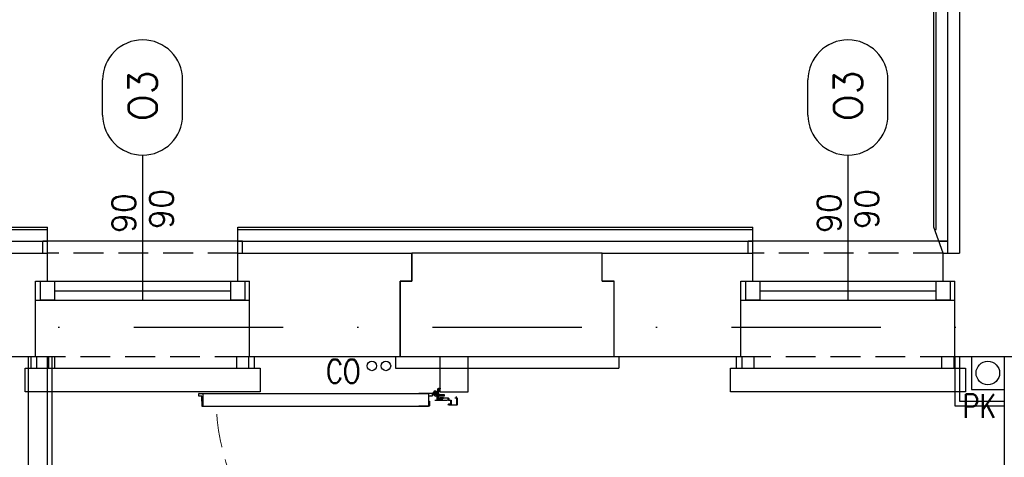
# Model space of a CAD drawing. Header units: millimetres. Extents: x 28600 to 181045, y -399112 to -163690.
# Tile 242 of 256: x 60080 to 60499, y -194396 to -194210. Entities that reach past the tile are written whole.
import ezdxf
from ezdxf.enums import TextEntityAlignment as Align

# ---------------------------------------------------------------- set-up
doc = ezdxf.new("R2010")
doc.units = ezdxf.units.MM
for name, pattern in [('CENTER', [0.6, 0.375, -0.075, 0.075, -0.075]), ('DASHDOT', [25.4, 12.7, -6.35, 0, -6.35]), ('HIDDEN', [9.525, 6.35, -3.175]), ('Hidden Line', [391.222223, 282.222223, -109])]:
    doc.linetypes.add(name, pattern=pattern)
doc.layers.get('0').update_dxf_attribs({"color": 8})
for name, color, linetype in [('!! 0_ Istn-okna', 8, 'Continuous'), ('!! 0_ Istn-sciany', 8, 'Continuous'), ('!! 0_ Istn-widok', 8, 'Continuous'), ('!! 0_Istn-armatura', 8, 'Continuous'), ('!! 0_Istn-cienka', 8, 'Continuous'), ('!! 0_Opis_okna', 8, 'Continuous'), ('!! 1_ tynk zewn  - nowy', 8, 'Continuous'), ('!! 2 ZABUDOWA GK-MDF', 8, 'Continuous'), ('!! 2_ remont Ocieplenie', 8, 'ZIGZAG'), ('!! 2_Drzwi - nowe remont', 8, 'Continuous'), ('!! 2_proj ściany remont', 8, 'Continuous'), ('0-osie-liniA', 8, 'DASHDOT')]:
    doc.layers.add(name, color=color, linetype=linetype)
doc.layers.add('!! 0_Istn-grzejniki', color=8, linetype='Continuous', plot=False)
doc.styles.add('ARCHETYP', font='romans.shx', dxfattribs={"height": 15})
doc.linetypes.add('ZIGZAG', pattern='A,0.00254,-5.08,[131,ltypeshp.shx,S=5.08,R=0,X=-5.08,Y=0],-10.16,[131,ltypeshp.shx,S=5.08,R=180,X=5.08,Y=0],-5.08', length=20.32254)

# ---------------------------------------------------------------- blocks, each defined once
blk = doc.blocks.new('zaw-dr-90-p')
at = {"color": 2, "linetype": 'CENTER', "ltscale": 0.2}
for p, q in [((12, 0), (-12, 0)), ((0, 12), (0, -12)), ((24.5, 24), (31, 24)), ((24.5, 19), (31, 19))]:
    blk.add_line(p, q, dxfattribs=at)
at = {"ltscale": 0.2}
for p, q in [((10, 12), (6.5, 12)), ((10, 0), (10, 6.5))]:
    blk.add_line(p, q, dxfattribs=at)
blk.add_lwpolyline([(0, 6.5), (23.5, 6.5, 0.414214), (28, 11), (28, 31), (24.5, 31), (24.5, 11, -0.414214), (23.5, 10), (0, 10, 4.561698), (7.6, 6.5), (4.9, 4.2)], format="xyb", dxfattribs=at)
blk.add_lwpolyline([(-0.2, -0.2), (-2.5, -0.2), (-2.5, 0.2), (-0.2, 0.2), (-0.2, 2.5), (0.2, 2.5), (0.2, 0.2), (2.8, 0.2), (2.8, -0.2), (0.2, -0.2), (0.2, -2.8), (-0.2, -2.8)], close=True)
blk.add_lwpolyline([(10, 10), (10, 39), (6.5, 39), (6.5, 10)], dxfattribs=at)
blk.add_circle((0, 0), 6.5, dxfattribs=at)
blk = doc.blocks.new('drzwi 90- sc 12')
for p, q in [((-13620.32, 20410.16), (-13620.32, 20313.77)), ((-13614.92, 20409.86), (-13620.32, 20409.86)), ((-13616.12, 20410.26), (-13620.22, 20410.26)), ((-13616.12, 20410.26), (-13620, 20410.26)), ((-13618.17, 20410.26), (-13616.22, 20410.26)), ((-13618.17, 20410.26), (-13616.22, 20410.26)), ((-13616.12, 20410.26), (-13616.12, 20411.46)), ((-13616.12, 20411.46), (-13615.02, 20411.46)), ((-13614.92, 20411.36), (-13614.92, 20313.77)), ((-13620.32, 20313.47), (-13620.32, 20317.97)), ((-13614.92, 20312.27), (-13614.92, 20317.97)), ((-13614.92, 20313.77), (-13620.32, 20313.77)), ((-13618.22, 20313.37), (-13620.22, 20313.37)), ((-13618.22, 20313.67), (-13618.22, 20313.37)), ((-13618.22, 20313.67), (-13616.42, 20313.67)), ((-13615.92, 20313.17), (-13615.92, 20312.17)), ((-13615.92, 20312.17), (-13615.02, 20312.17)), ((-13715.57, 20308.32), (-13715.57, 20308.56)), ((-13715.57, 20307.69), (-13715.57, 20308.56)), ((-13715.57, 20307.82), (-13715.57, 20308.56)), ((-13715.57, 20307.72), (-13715.37, 20307.72)), ((-13617.77, 20311.12), (-13617.77, 20305.72)), ((-13617.77, 20311.12), (-13617.77, 20305.72)), ((-13616.17, 20309.92), (-13617.37, 20309.92)), ((-13616.17, 20309.92), (-13616.17, 20311.02)), ((-13715.77, 20301.96), (-13716.27, 20301.96)), ((-13616.77, 20301.96), (-13616.27, 20301.96))]:
    blk.add_line(p, q)
for points in [[(-13665.27, 20284.96), (-13665.27, 20325.83)], [(-13615.57, 20309.64), (-13615.32, 20309.64), (-13615.32, 20309.82), (-13616.32, 20309.82), (-13616.32, 20309.64), (-13615.92, 20309.64)]]:
    blk.add_lwpolyline(points)
at = {"lineweight": 30}
for points in [[(-13716.27, 20308.92), (-13721.27, 20308.92)], [(-13716.27, 20308.92), (-13716.27, 20296.92)], [(-13614.27, 20308.92), (-13609.27, 20308.92)], [(-13614.27, 20308.92), (-13614.27, 20296.92)]]:
    blk.add_lwpolyline(points, dxfattribs=at)
at = {"ltscale": 0.2}
for points in [[(-13715.57, 20307.51), (-13715.57, 20309.48, 0.414214), (-13715.91, 20309.82), (-13719.43, 20309.82, 0.414214), (-13719.77, 20309.48), (-13719.77, 20308.92), (-13719.59, 20308.92), (-13719.59, 20309.48, -0.414214), (-13719.43, 20309.64), (-13716.97, 20309.64)], [(-13716.97, 20309.64), (-13715.91, 20309.64, -0.414214), (-13715.75, 20309.48), (-13715.75, 20307.51)], [(-13715.75, 20307.76), (-13715.75, 20305.58, 0.414214), (-13715.41, 20305.24), (-13714.96, 20305.24, -0.414214), (-13714.8, 20305.08), (-13714.8, 20304.48, 0.414214), (-13714.46, 20304.14), (-13713.28, 20304.14, 0.414214), (-13712.94, 20304.48), (-13712.94, 20305.15, -1), (-13712.75, 20305.15), (-13712.75, 20301.96, -0.414214), (-13712.91, 20301.8), (-13715.43, 20301.8, -0.414214), (-13715.59, 20301.96), (-13715.59, 20302.52), (-13715.77, 20302.52), (-13715.77, 20301.96, 0.414214), (-13715.43, 20301.62), (-13712.91, 20301.62, 0.414214), (-13712.57, 20301.96), (-13712.57, 20305.15, 1), (-13713.12, 20305.15), (-13713.12, 20304.48, -0.414214), (-13713.28, 20304.32), (-13714.46, 20304.32, -0.414214), (-13714.62, 20304.48), (-13714.62, 20305.08, 0.414214), (-13714.96, 20305.42), (-13715.41, 20305.42, -0.414214), (-13715.57, 20305.58), (-13715.57, 20307.64)], [(-13615.92, 20309.64), (-13616.63, 20309.64, 0.414214), (-13616.79, 20309.48), (-13616.79, 20305.58, -0.414214), (-13617.13, 20305.24), (-13617.58, 20305.24, 0.414214), (-13617.74, 20305.08), (-13617.74, 20304.48, -0.414214), (-13618.08, 20304.14), (-13619.26, 20304.14, -0.414214), (-13619.6, 20304.48), (-13619.6, 20305.15, 1), (-13619.79, 20305.15), (-13619.79, 20301.96, 0.414214), (-13619.63, 20301.8), (-13617.11, 20301.8, 0.414214), (-13616.95, 20301.96), (-13616.95, 20302.52), (-13616.77, 20302.52), (-13616.77, 20301.96, -0.414214), (-13617.11, 20301.62), (-13619.63, 20301.62, -0.414214), (-13619.97, 20301.96), (-13619.97, 20305.15, -1), (-13619.42, 20305.15), (-13619.42, 20304.48, 0.414214), (-13619.26, 20304.32), (-13618.08, 20304.32, 0.414214), (-13617.92, 20304.48), (-13617.92, 20305.08, -0.414214), (-13617.58, 20305.42), (-13617.13, 20305.42, 0.414214), (-13616.97, 20305.58), (-13616.97, 20309.48, -0.414214), (-13616.63, 20309.82), (-13613.11, 20309.82, -0.414214), (-13612.77, 20309.48), (-13612.77, 20308.92), (-13612.95, 20308.92), (-13612.95, 20309.48, 0.414214), (-13613.11, 20309.64), (-13615.57, 20309.64)]]:
    blk.add_lwpolyline(points, format="xyb", dxfattribs=at)
blk.add_lwpolyline([(-13616.79, 20308.82), (-13616.97, 20308.82), (-13616.97, 20307.42), (-13616.79, 20307.42)], close=True)
for centre, radius, start, end in [((-13620.22, 20410.16), 0.1, 90, 180), ((-13615.02, 20411.36), 0.1, 0, 90), ((-13620.22, 20313.47), 0.1, 180, 270), ((-13616.42, 20313.17), 0.5, 0, 90), ((-13615.02, 20312.27), 0.1, 270, 0), ((-13616.27, 20311.02), 0.1, 0, 90)]:
    blk.add_arc(centre, radius, start, end)
at = {"linetype": 'Hidden Line', "lineweight": 9, "ltscale": 0.05}
blk.add_arc((-13615.5, 20305.14), 99.12, 94.8005, 177.6944, dxfattribs=at)
at = {"xscale": 0.09999999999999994, "yscale": 0.09999999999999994, "zscale": 0.09999999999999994, "rotation": 180.0000000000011}
blk.add_blockref('zaw-dr-90-p', (-13614.92, 20310.92), dxfattribs=at)
blk = doc.blocks.new('1_ok-opis')
blk.add_line((0, 111.61), (0, 50))
for points in [[(-17, 128.61), (-17, 143.61)], [(17, 128.61), (17, 143.61)]]:
    blk.add_lwpolyline(points)
for centre, start, end in [((0, 143.61), 0, 180), ((0, 128.61), 180, 0)]:
    blk.add_arc(centre, 17, start, end)
at = {"style": 'ARCHETYP'}
for tag, height, rotation, p in [('NR', 12, 90, (0, 136.9)), ('NR', 12, 270, (0, 136.9)), ('SZEROKOŚĆ', 10, 90, (-8, 78.29)), ('SZEROKOŚĆ', 10, 270, (8, 78.29)), ('WYSOKOŚĆ', 10, 270, (-8, 78.29)), ('WYSOKOŚĆ', 10, 90, (8, 78.29))]:
    blk.add_attdef(tag, text='', height=height, rotation=rotation, dxfattribs=at).set_placement(p, align=Align.MIDDLE)

msp = doc.modelspace()

# ---------------------------------------------------------------- linework, layer by layer
at = {"layer": '!! 0_ Istn-okna'}
for points in [[(60086.56735, -194321.12813), (60177.56735, -194321.12813)], [(60094.56735, -194325.12813), (60169.56735, -194325.12813)], [(60386.56735, -194321.12813), (60477.56735, -194321.12813)], [(60394.56735, -194325.12813), (60469.56735, -194325.12813)], [(60086.56735, -194329.12813), (60177.56735, -194329.12813)], [(60386.56735, -194329.12813), (60477.56735, -194329.12813)]]:
    msp.add_lwpolyline(points, dxfattribs=at)
for points in [[(60088.56735, -194321.12813), (60094.56735, -194321.12813), (60094.56735, -194329.12813), (60088.56735, -194329.12813)], [(60169.56735, -194321.12813), (60175.56735, -194321.12813), (60175.56735, -194329.12813), (60169.56735, -194329.12813)], [(60388.56735, -194321.12813), (60394.56735, -194321.12813), (60394.56735, -194329.12813), (60388.56735, -194329.12813)], [(60469.56735, -194321.12813), (60475.56735, -194321.12813), (60475.56735, -194329.12813), (60469.56735, -194329.12813)]]:
    msp.add_lwpolyline(points, close=True, dxfattribs=at)
at = {"layer": '!! 0_ Istn-sciany'}
for points in [[(60479.56735, -193949.12813), (60479.56735, -194309.12813)], [(60027.56735, -194309.12813), (60091.56735, -194309.12813)], [(60091.56735, -194321.12813), (60091.56735, -194309.12813)], [(60172.56735, -194309.12813), (60246.56735, -194309.12813)], [(60172.56735, -194321.12813), (60172.56735, -194309.12813)], [(60246.56735, -194321.12813), (60246.56735, -194309.12813)], [(60327.56735, -194309.12813), (60391.56735, -194309.12813)], [(60327.56735, -194321.12813), (60327.56735, -194309.12813)], [(60391.56735, -194321.12813), (60391.56735, -194309.12813)], [(60472.56735, -194309.12813), (60479.56735, -194309.12813)], [(60472.56735, -194321.12813), (60472.56735, -194309.12813)], [(60086.56735, -194321.12813), (60091.56735, -194321.12813)], [(60086.56735, -194353.12813), (60086.56735, -194321.12813)], [(60172.56735, -194321.12813), (60177.56735, -194321.12813)], [(60177.56735, -194353.12813), (60177.56735, -194321.12813)], [(60241.56735, -194321.12813), (60246.56735, -194321.12813)], [(60241.56735, -194353.12813), (60241.56735, -194321.12813)], [(60327.56735, -194321.12813), (60332.56735, -194321.12813)], [(60332.56735, -194353.12813), (60332.56735, -194321.12813)], [(60386.56735, -194321.12813), (60391.56735, -194321.12813)], [(60386.56735, -194353.12813), (60386.56735, -194321.12813)], [(60472.56735, -194321.12813), (60477.56735, -194321.12813)], [(60477.56735, -194353.12813), (60477.56735, -194321.12813)], [(60049.56735, -194353.12813), (60086.56735, -194353.12813)], [(60177.56735, -194353.12813), (60194.56735, -194353.12813)], [(60206.56735, -194353.12813), (60241.56735, -194353.12813)], [(60332.56735, -194353.12813), (60386.56735, -194353.12813)], [(60477.56735, -194353.12813), (60498.56735, -194353.12813)], [(60498.56735, -194353.12813), (60498.56735, -194505.12813)]]:
    msp.add_lwpolyline(points, dxfattribs=at)
at = {"layer": '!! 0_ Istn-widok'}
for points in [[(60174.56735, -194304.12813), (60089.56735, -194304.12813)], [(60089.56735, -194309.12813), (60089.56735, -194304.12813)], [(60174.56735, -194309.12813), (60174.56735, -194304.12813)], [(60474.56735, -194304.12813), (60389.56735, -194304.12813)], [(60389.56735, -194309.12813), (60389.56735, -194304.12813)], [(60474.56735, -194309.12813), (60474.56735, -194304.12813)], [(60084.56735, -194353.12813), (60084.56735, -194358.12813)], [(60094.56735, -194353.12813), (60094.56735, -194358.12813)], [(60179.56735, -194353.12813), (60179.56735, -194358.12813)], [(60194.56735, -194353.12813), (60206.56735, -194353.12813)], [(60239.56735, -194353.12813), (60239.56735, -194358.12813)], [(60334.56735, -194353.12813), (60334.56735, -194358.12813)], [(60384.56735, -194353.12813), (60384.56735, -194358.12813)], [(60479.56735, -194353.12813), (60479.56735, -194358.12813)], [(60498.56735, -194353.12813), (60523.56735, -194353.12813)], [(60084.56735, -194358.12813), (60179.56735, -194358.12813)], [(60239.56735, -194358.12813), (60334.56735, -194358.12813)], [(60384.56735, -194358.12813), (60479.56735, -194358.12813)]]:
    msp.add_lwpolyline(points, dxfattribs=at)
at = {"layer": '!! 0_Istn-armatura'}
for centre, radius in [((60229.56735, -194357.12813), 2), ((60235.56735, -194357.12813), 2), ((60491.56735, -194360.12813), 5)]:
    msp.add_circle(centre, radius, dxfattribs=at)
at = {"layer": '!! 0_Istn-cienka', "linetype": 'HIDDEN', "ltscale": 2}
for points in [[(60172.56735, -194309.12813), (60091.56735, -194309.12813)], [(60472.56735, -194309.12813), (60391.56735, -194309.12813)], [(60086.56735, -194353.12813), (60177.56735, -194353.12813)], [(60241.56735, -194353.12813), (60332.56735, -194353.12813)], [(60386.56735, -194353.12813), (60477.56735, -194353.12813)]]:
    msp.add_lwpolyline(points, dxfattribs=at)
at = {"layer": '!! 0_Istn-grzejniki'}
for points in [[(60177.06735, -194353.12813), (60177.06735, -194358.12813), (60182.06735, -194358.12813), (60182.06735, -194368.12813), (60082.06735, -194368.12813), (60082.06735, -194358.12813), (60087.06735, -194358.12813), (60087.06735, -194353.12813), (60092.06735, -194353.12813), (60092.06735, -194358.12813), (60172.06735, -194358.12813), (60172.06735, -194353.12813)], [(60477.06735, -194353.12813), (60477.06735, -194358.12813), (60482.06735, -194358.12813), (60482.06735, -194368.12813), (60382.06735, -194368.12813), (60382.06735, -194358.12813), (60387.06735, -194358.12813), (60387.06735, -194353.12813), (60392.06735, -194353.12813), (60392.06735, -194358.12813), (60472.06735, -194358.12813), (60472.06735, -194353.12813)]]:
    msp.add_lwpolyline(points, close=True, dxfattribs=at)
at = {"layer": '!! 1_ tynk zewn  - nowy'}
for points in [[(60468.56735, -194298.12813), (60468.56735, -193938.12813), (60548.56735, -193938.12813)], [(60468.93099, -194299.12813), (60469.56735, -194299.12813), (60469.56735, -193939.12813), (60548.56735, -193939.12813)], [(60027.56735, -194298.12813), (60091.56735, -194298.12813)], [(60027.56735, -194299.12813), (60091.56735, -194299.12813)], [(60091.56735, -194309.12813), (60091.56735, -194298.12813)], [(60172.56735, -194298.12813), (60391.56735, -194298.12813)], [(60172.56735, -194309.12813), (60172.56735, -194298.12813)], [(60172.56735, -194299.12813), (60391.56735, -194299.12813)], [(60391.56735, -194309.12813), (60391.56735, -194298.12813)], [(60472.56735, -194309.12813), (60468.56735, -194298.12813)]]:
    msp.add_lwpolyline(points, dxfattribs=at)
at = {"layer": '!! 2 ZABUDOWA GK-MDF'}
for points in [[(60091.56735, -194641.12813), (60091.56735, -194353.12813)], [(60093.56735, -194641.12813), (60093.56735, -194353.12813)], [(60477.56735, -194353.12813), (60477.56735, -194374.12813), (60498.56735, -194374.12813)], [(60479.56735, -194353.12813), (60479.56735, -194372.12813), (60498.56735, -194372.12813)], [(60484.56735, -194353.12813), (60484.56735, -194367.12813), (60498.56735, -194367.12813)]]:
    msp.add_lwpolyline(points, dxfattribs=at)
at = {"layer": '!! 2_ remont Ocieplenie', "linetype": 'ZIGZAG', "ltscale": 0.75}
for points in [[(60470.74917, -194304.12813), (60474.56735, -194304.12813), (60474.56735, -193944.12813), (60548.56735, -193944.12813)], [(60027.56735, -194304.12813), (60091.56735, -194304.12813)], [(60172.56735, -194304.12813), (60391.56735, -194304.12813)]]:
    msp.add_lwpolyline(points, dxfattribs=at)
at = {"layer": '!! 2_proj ściany remont'}
msp.add_lwpolyline([(60241.56735, -194353.12813), (60332.56735, -194353.12813), (60332.56735, -194321.12813), (60327.56735, -194321.12813), (60327.56735, -194309.12813), (60246.56735, -194309.12813), (60246.56735, -194321.12813), (60241.56735, -194321.12813)], close=True, dxfattribs=at)
for points in [[(60083.56735, -194641.12813), (60083.56735, -194353.12813)], [(60258.56735, -194368.12813), (60258.56735, -194353.12813)], [(60270.56735, -194368.12813), (60270.56735, -194353.12813)], [(60258.56735, -194368.12813), (60270.56735, -194368.12813)]]:
    msp.add_lwpolyline(points, dxfattribs=at)
at = {"layer": '0-osie-liniA', "ltscale": 5}
msp.add_lwpolyline([(57459.18613, -194340.62813), (64244.14073, -194340.62813)], dxfattribs=at)

# ---------------------------------------------------------------- block references
at = {"layer": '!! 0_Opis_okna'}
ref = msp.add_blockref('1_ok-opis', (60132.06735, -194379.12813), dxfattribs=at)
ref.add_attrib('WYSOKOŚĆ', '90', dxfattribs={"layer": '0', "height": 10, "rotation": 90, "style": 'ARCHETYP'}).set_placement((60140.06735, -194290.40772), align=Align.MIDDLE)
ref.add_attrib('SZEROKOŚĆ', '90', dxfattribs={"layer": '0', "height": 10, "rotation": 90, "style": 'ARCHETYP'}).set_placement((60124.06735, -194292.18118), align=Align.MIDDLE)
ref.add_attrib('NR', 'O3', dxfattribs={"layer": '0', "height": 12, "rotation": 90, "style": 'ARCHETYP'}).set_placement((60132.06735, -194242.22669), align=Align.MIDDLE)
ref = msp.add_blockref('1_ok-opis', (60432.06735, -194379.12813), dxfattribs=at)
ref.add_attrib('WYSOKOŚĆ', '90', dxfattribs={"layer": '0', "height": 10, "rotation": 90, "style": 'ARCHETYP'}).set_placement((60440.06735, -194290.40772), align=Align.MIDDLE)
ref.add_attrib('SZEROKOŚĆ', '90', dxfattribs={"layer": '0', "height": 10, "rotation": 90, "style": 'ARCHETYP'}).set_placement((60424.06735, -194292.18118), align=Align.MIDDLE)
ref.add_attrib('NR', 'O3', dxfattribs={"layer": '0', "height": 12, "rotation": 90, "style": 'ARCHETYP'}).set_placement((60432.06735, -194242.22669), align=Align.MIDDLE)
at = {"layer": '!! 2_Drzwi - nowe remont', "rotation": 90.00000000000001}
msp.add_blockref('drzwi 90- sc 12', (80567.49169, -180753.85843), dxfattribs=at)

# ---------------------------------------------------------------- texts
at = {"layer": '!! 0_Istn-armatura', "style": 'ARCHETYP', "width": 0.8}
for s, p in [('CO', (60210.0524, -194364.39043)), ('PK', (60480.80307, -194379.16591))]:
    msp.add_text(s, height=10, rotation=0, dxfattribs=at).set_placement(p)

doc.saveas('drawing.dxf')
